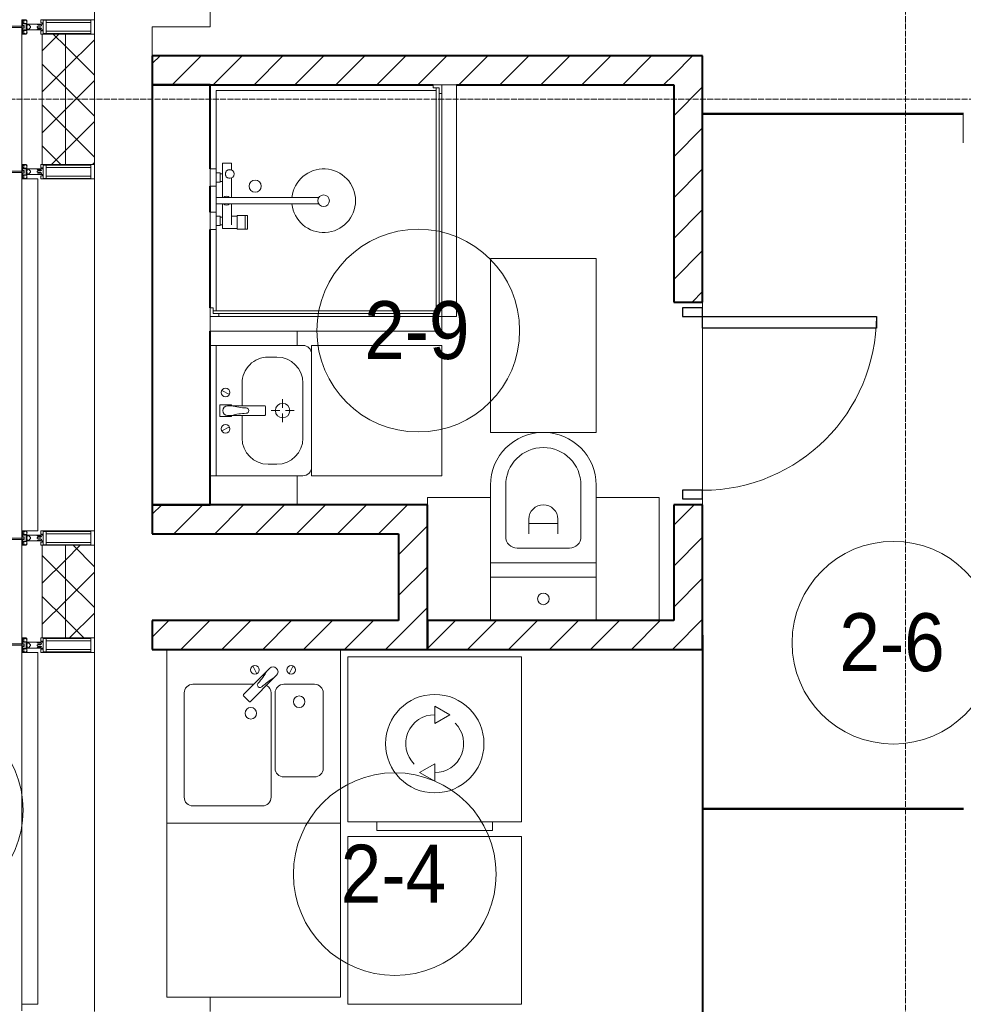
# Model space of a CAD drawing. Header units: millimetres. Extents: x 106966 to 201968, y 7718 to 228773.
# Tile 7 of 44: x 112092 to 115350, y 19075 to 22475. Entities that reach past the tile are written whole.
import ezdxf

# ---------------------------------------------------------------- set-up
doc = ezdxf.new("R2010")
doc.units = ezdxf.units.MM
doc.linetypes.add('ADSK_Линия сетки', pattern=[25, 20, -2.5, 0, -2.5])
doc.linetypes.add('Линия сетки', pattern=[25, 20, -2.5, 0, -2.5])
for name, color, linetype, lineweight in [('Двери', 7, 'Continuous', 18), ('Импосты витража', 7, 'Continuous', 18), ('Колонны', 7, 'Continuous', 18), ('Марки помещений', 7, 'Continuous', 20), ('Мебель', 7, 'Continuous', 18), ('Оси', 7, 'Continuous', 9), ('Панели витража', 7, 'Continuous', 18), ('Перекрытия', 7, 'Continuous', 18), ('Сантехнические приборы', 7, 'Continuous', 18), ('Стены разрез', 7, 'Continuous', 40), ('Стены штриховка', 7, 'Continuous', 40), ('Электрооборудование', 7, 'Continuous', 18), ('Элементы узлов', 7, 'Continuous', 18)]:
    doc.layers.add(name, color=color, linetype=linetype, lineweight=lineweight)
doc.styles.add('Arial_3', font='arial.ttf', dxfattribs={"width": 0.9, "height": 200})
pattern_1 = [(45, (0, 0), (-70.71068, 70.71068), [])]
pattern_2 = [(45, (0, 0), (-70.71068, 70.71068), []), (135, (0, 0), (-70.71068, -70.71068), [])]

# ---------------------------------------------------------------- blocks, each defined once
blk = doc.blocks.new('A_DOR_Door - Вн_3_Одинарная_700x2100-3067553-МКСС_К4_L24_81_300_')
at = {"layer": 'Двери', "color": 253, "lineweight": 30, "true_color": 0xaaaaaa}
for p, q in [((-300, 50), (-300, 650)), ((-300, 650), (-260, 650)), ((-300, 50), (-300, 650)), ((-260, 650), (-260, 50)), ((-330, 50), (-330, -20)), ((-300, 50), (-330, 50)), ((-260, 50), (-300, 50)), ((-300, -20), (-300, 50)), ((330, 50), (300, 50)), ((300, 50), (300, -20)), ((330, -20), (330, 50)), ((-330, -20), (-300, -20)), ((300, -20), (330, -20))]:
    blk.add_line(p, q, dxfattribs=at)
at = {"layer": 'Двери', "color": 254, "lineweight": 9, "true_color": 0xd4d4d4}
blk.add_arc((-300, 50), 600, 360, 90, dxfattribs=at)
blk = doc.blocks.new('MR_Мойка - Кухонная мойка-2638761-МКСС_К4_L24_81_300_')
at = {"layer": 'Сантехнические приборы', "color": 253, "true_color": 0xaaaaaa}
for p, q in [((-300, -50), (-300, 550)), ((-300, 550), (300, 550)), ((-300, -50), (-300, 550)), ((300, 550), (300, -50)), ((-30, 490), (210, 490)), ((-60, 100), (-60, 460)), ((240, 460), (240, 100)), ((-210, 390), (-104, 390)), ((-240, 100), (-240, 360)), ((-74, 360), (-74, 100)), ((-69.8, 48.2), (11.4, 129.4)), ((35.5, 105.4), (-45.7, 24.2)), ((15.7, 129.4), (35.5, 109.6)), ((-104, 70), (-210, 70)), ((210, 70), (0.1, 70)), ((-79, 39), (-69.8, 48.2)), ((-136.7, 6.7), (-122.6, 33.3)), ((-45.7, 24.2), (-55, 14.9)), ((2.7, 6.7), (-11.4, 33.3))]:
    blk.add_line(p, q, dxfattribs=at)
for centre, radius, start, end in [((-30, 460), 30, 90, 180), ((210, 460), 30, 0, 90), ((-210, 360), 30, 90, 180), ((-104, 360), 30, 0, 90), ((10, 170), 20, 0, 180), ((10, 170), 20, 180, 0), ((-157, 130), 20, 0, 180), ((-157, 130), 20, 180, 0), ((13.5, 127.3), 3, 45, 135), ((13.5, 127.3), 3, 45, 135), ((33.3, 107.5), 3, 315, 45), ((33.3, 107.5), 3, 315, 45), ((-210, 100), 30, 180, 270), ((-104, 100), 30, 270, 0), ((-171.5, 230.2), 208.5, 299.1823, 313.4054), ((-30, 100), 30, 180, 241.4489), ((-21.7, 72.3), 9.19, 315, 135), ((210, 100), 30, 270, 0), ((-129.7, 20), 15, 0, 180), ((-67, 26.9), 17, 135, 315), ((136.3, -77.5), 208.5, 136.5946, 150.8177), ((-4.3, 20), 15, 0, 180), ((-129.7, 20), 15, 180, 0), ((-4.3, 20), 15, 180, 0)]:
    blk.add_arc(centre, radius, start, end, dxfattribs=at)
blk = doc.blocks.new('MR_Зона обслуживания - MR_Зона обслуживания-2638763-МКСС_К4_L24_81_300_')
at = {"layer": 'Мебель', "lineweight": 9}
for p, q in [((300, 600), (-300, 600)), ((-300, 600), (-300, 0)), ((300, 0), (300, 600)), ((-300, 0), (300, 0))]:
    blk.add_line(p, q, dxfattribs=at)
blk = doc.blocks.new('MR_Стиральная машина - Стиральная машина_600-2638733-МКСС_К4_L24_81_300_')
at = {"layer": 'Электрооборудование', "color": 253, "true_color": 0xaaaaaa}
for p, q in [((-200, 600), (200, 600)), ((-200, 570), (-200, 600)), ((200, 600), (200, 570)), ((-300, 570), (300, 570)), ((-300, 0), (-300, 570)), ((300, 570), (300, 0)), ((0, 430), (52, 400)), ((0, 370), (0, 430)), ((52, 400), (0, 370)), ((-52, 200), (0, 230)), ((0, 230), (0, 170)), ((0, 170), (-52, 200)), ((300, 0), (-300, 0))]:
    blk.add_line(p, q, dxfattribs=at)
for radius, start, end in [(170, 0, 180), (100, 90, 225), (100, 270, 45), (170, 180, 0)]:
    blk.add_arc((0, 300), radius, start, end, dxfattribs=at)
blk = doc.blocks.new('MR_Зона обслуживания - MR_Зона обслуживания-2638736-МКСС_К4_L24_81_300_')
at = {"layer": 'Мебель', "lineweight": 9}
for p, q in [((300, 580), (-300, 580)), ((-300, 580), (-300, 0)), ((300, 0), (300, 580)), ((-300, 0), (300, 0))]:
    blk.add_line(p, q, dxfattribs=at)
blk = doc.blocks.new('MR_Унитаз напольный - Санузел с ванной-V7-МКСС_К4_L24_81_300_')
at = {"layer": 'Сантехнические приборы', "color": 253, "true_color": 0xaaaaaa}
for p, q in [((-182.5, 0), (-182.5, 267.5)), ((-130, 267.5), (-130, 90)), ((130, 90), (130, 267.5)), ((182.5, 267.5), (182.5, 0)), ((-50, 150), (-50, 100)), ((50, 100), (50, 150)), ((-50, 135), (50, 135)), ((-90, 50), (90, 50)), ((182.5, 0), (-182.5, 0)), ((-182.5, -50), (-182.5, 0)), ((-182.5, 0), (182.5, 0)), ((182.5, 0), (182.5, -50)), ((-182.5, -50), (182.5, -50)), ((-182.5, -200), (-182.5, -50)), ((182.5, -50), (-182.5, -50)), ((182.5, -50), (182.5, -200))]:
    blk.add_line(p, q, dxfattribs=at)
for centre, radius, start, end in [((0, 267.5), 182.5, 0, 180), ((0, 267.5), 130, 360, 180), ((0, 150), 50, 360, 180), ((-90, 90), 40, 180, 270), ((90, 90), 40, 270, 360), ((0, -125), 20, 360, 180), ((0, -125), 20, 180, 360)]:
    blk.add_arc(centre, radius, start, end, dxfattribs=at)
blk = doc.blocks.new('MR_Зона обслуживания - MR_Зона обслуживания-V8-МКСС_К4_L24_81_300_')
at = {"layer": 'Мебель', "lineweight": 9}
for p, q in [((182.5, 600), (-182.5, 600)), ((-182.5, 600), (-182.5, 0)), ((182.5, 0), (182.5, 600)), ((-182.5, 0), (182.5, 0))]:
    blk.add_line(p, q, dxfattribs=at)
blk = doc.blocks.new('MR_Зона обслуживания - MR_Зона обслуживания-V9-МКСС_К4_L24_81_300_')
at = {"layer": 'Мебель', "lineweight": 9}
for p, q in [((108.75, 425), (-108.75, 425)), ((108.75, 0), (108.75, 425))]:
    blk.add_line(p, q, dxfattribs=at)
blk = doc.blocks.new('MR_Зона обслуживания - MR_Зона обслуживания-V21-МКСС_К4_L24_81_300_')
at = {"layer": 'Мебель', "lineweight": 9}
for p, q in [((108.75, 425), (-108.75, 425)), ((-108.75, 425), (-108.75, 400))]:
    blk.add_line(p, q, dxfattribs=at)
blk = doc.blocks.new('MR_Тумба-Умывальник с зеркалом - Тумба-умывальник_450-2638777-МКСС_К4_L24_81_300_')
at = {"layer": 'Сантехнические приборы', "color": 253, "true_color": 0xaaaaaa}
for p, q in [((-225, 300), (-225, 320)), ((-95, 320), (95, 320)), ((225, 320), (225, 300)), ((0, 290), (0, 260)), ((-10, 250), (-40, 250)), ((0, 210), (0, 240)), ((40, 250), (10, 250)), ((-185, 200), (-185, 230)), ((185, 230), (185, 200)), ((-17, 73.1), (-17, 187.9)), ((-14, 190.9), (14, 190.9)), ((17, 187.9), (17, 73.1)), ((-17, 110), (-95, 110)), ((95, 110), (17, 110)), ((-20, 73.1), (-17, 73.1)), ((-20, 33.1), (-20, 73.1)), ((-17, 60), (-17, 73.1)), ((17, 73.1), (17, 60)), ((17, 73.1), (20, 73.1)), ((20, 73.1), (20, 33.1)), ((-69.7, 39.8), (-55.6, 66.3)), ((69.7, 39.8), (55.6, 66.3)), ((-225, 20), (225, 20)), ((20, 33.1), (-20, 33.1))]:
    blk.add_line(p, q, dxfattribs=at)
for centre, radius, start, end in [((-195, 320), 30, 90, 180), ((195, 320), 30, 0, 90), ((-95, 230), 90, 90, 180), ((95, 230), 90, 0, 90), ((0, 250), 25, 360, 180), ((0, 250), 25, 180, 360), ((-95, 200), 90, 180, 270), ((-14, 187.9), 3, 90, 180), ((-14, 187.9), 3, 105, 165), ((14, 187.9), 3, 0, 90), ((14, 187.9), 3, 15, 75), ((95, 200), 90, 270, 0), ((-217.6, 129.9), 208.5, 344.1823, 358.4054), ((0, 124.1), 9.19, 0, 180), ((217.6, 129.9), 208.5, 181.5946, 195.8177), ((-62.7, 53.1), 15, 0, 180), ((62.7, 53.1), 15, 0, 180), ((-62.7, 53.1), 15, 180, 0), ((0, 60), 17, 180, 0), ((62.7, 53.1), 15, 180, 0)]:
    blk.add_arc(centre, radius, start, end, dxfattribs=at)
blk = doc.blocks.new('MR_Зона обслуживания - MR_Зона обслуживания-2638780-МКСС_К4_L24_81_300_')
at = {"layer": 'Мебель', "lineweight": 9}
for p, q in [((225, 450), (-225, 450)), ((-225, 450), (-225, 0)), ((225, 0), (225, 450)), ((-225, 0), (225, 0))]:
    blk.add_line(p, q, dxfattribs=at)
blk = doc.blocks.new('MR_Зона обслуживания - MR_Зона обслуживания-2638781-МКСС_К4_L24_81_300_')
at = {"layer": 'Мебель', "lineweight": 9}
for p, q in [((50, 300), (-50, 300)), ((-50, 300), (-50, 0))]:
    blk.add_line(p, q, dxfattribs=at)
blk = doc.blocks.new('MR_Зона обслуживания - MR_Зона обслуживания-V22-МКСС_К4_L24_81_300_')
at = {"layer": 'Мебель', "lineweight": 9}
for p, q in [((50, 300), (0, 300)), ((50, 0), (50, 300))]:
    blk.add_line(p, q, dxfattribs=at)
blk = doc.blocks.new('MR_Душевой поддон - Санузел с душем_800х800-2515873-МКСС_К4_L24_81_300_')
at = {"layer": 'Сантехнические приборы', "color": 253, "true_color": 0xaaaaaa}
for p, q in [((360, 0), (300.2, 0)), ((300.2, 0), (300.2, -20)), ((360, -20), (360, 0)), ((509.8, 0), (450, 0)), ((450, 0), (450, -20)), ((509.8, -20), (509.8, 0)), ((30, 0), (0, 0)), ((0, -30), (10, -30)), ((10, -30), (10, -10)), ((10, -10), (30, -10)), ((20, -10), (10, -10)), ((10, -10), (10, -790)), ((20, -780), (20, -10)), ((300.2, -20), (20, -20)), ((30, -10), (30, 0)), ((300.2, -20), (360, -20)), ((346, -20), (314, -20)), ((314, -20), (314, -34)), ((346, -34), (346, -20)), ((388.7, -20), (360, -20)), ((411.3, -20), (388.7, -20)), ((388.7, -20), (388.7, -375.1)), ((450, -20), (411.3, -20)), ((411.3, -375.1), (411.3, -20)), ((450, -20), (509.8, -20)), ((496, -20), (464, -20)), ((464, -20), (464, -34)), ((496, -34), (496, -20)), ((780, -20), (509.8, -20)), ((780, -780), (780, -20)), ((316.7, -42), (303.8, -42)), ((303.8, -42), (303.8, -92.5)), ((314, -34), (346, -34)), ((343.6, -34), (316.7, -34)), ((316.7, -34), (316.7, -42)), ((388.7, -42), (316.7, -42)), ((316.7, -42), (343.6, -42)), ((343.6, -42), (343.6, -34)), ((529.1, -42), (411.3, -42)), ((464, -34), (496, -34)), ((493.3, -34), (466.4, -34)), ((466.4, -34), (466.4, -42)), ((466.4, -42), (493.3, -42)), ((493.3, -42), (493.3, -34)), ((529.1, -73.7), (529.1, -42)), ((348.9, -92.5), (301.9, -92.5)), ((301.9, -92.5), (301.9, -120)), ((303.8, -92.5), (346.6, -92.5)), ((316.7, -73.7), (388.7, -73.7)), ((346.6, -92.5), (346.6, -73.7)), ((348.9, -120), (348.9, -92.5)), ((411.3, -73.7), (478.7, -73.7)), ((505.7, -73.7), (529.1, -73.7)), ((301.9, -120), (348.9, -120)), ((348.9, -120), (301.9, -120)), ((301.9, -120), (301.9, -129.1)), ((301.9, -129.1), (348.9, -129.1)), ((348.9, -129.1), (348.9, -120)), ((10, -770), (0, -770)), ((10, -790), (10, -770)), ((790, -780), (20, -780)), ((800, -770), (790, -770)), ((790, -770), (790, -790)), ((790, -790), (790, -780)), ((800, -800), (800, -770)), ((30, -790), (10, -790)), ((10, -790), (790, -790)), ((30, -800), (30, -790)), ((790, -790), (770, -790)), ((770, -790), (770, -800))]:
    blk.add_line(p, q, dxfattribs=at)
for centre, radius, start, end in [((400, -56.1), 15.5, 137.0093, 222.9907), ((400, -56.1), 15.5, 317.0093, 42.9907), ((492.2, -67.2), 15, 334.0483, 205.9517), ((492.2, -67.2), 15, 0, 180), ((492.2, -67.2), 15, 180, 360), ((450, -155.2), 20.9, 0, 180), ((450, -155.2), 20.9, 180, 360), ((400, -391.5), 110, 95.916, 84.084), ((400, -391.5), 20, 0, 180), ((400, -391.5), 20, 55.4667, 124.5333), ((400, -391.5), 20, 180, 360)]:
    blk.add_arc(centre, radius, start, end, dxfattribs=at)
blk = doc.blocks.new('MR_Зона обслуживания - MR_Зона обслуживания-2638774-МКСС_К4_L24_81_300_')
at = {"layer": 'Мебель', "lineweight": 9}
for p, q in [((400, 0), (-400, 0)), ((-400, 0), (-400, -50)), ((400, -50), (400, 0)), ((-400, -50), (400, -50))]:
    blk.add_line(p, q, dxfattribs=at)
blk = doc.blocks.new('135_SLK_K4_AR_rvt-1-МКСС_К4_L24_81_300_')
at = {"layer": 'Стены разрез', "lineweight": 9, "true_color": 0xaaaaaa}
h = blk.add_hatch(dxfattribs=at)
h.set_pattern_fill('FP_3', color=253, style=0, pattern_type=2)
h.set_pattern_definition(pattern_1)
h.paths.add_polyline_path([(114350, 22250), (114350, 22350), (112550, 22350), (112550, 22250), (113701.1, 22250)])
h = blk.add_hatch(dxfattribs=at)
h.set_pattern_fill('FP_3', color=253, style=0, pattern_type=2)
h.set_pattern_definition(pattern_1)
h.paths.add_polyline_path([(114350, 20300), (114450, 20300), (114450, 20800), (114350, 20800), (114350, 20400)])
h.paths.add_polyline_path([(114450, 21500), (114450, 22350), (114350, 22350), (114350, 21500)])
h = blk.add_hatch(dxfattribs=at)
h.set_pattern_fill('FP_3', color=253, style=0, pattern_type=2)
h.set_pattern_definition(pattern_1)
h.paths.add_polyline_path([(113400, 20700), (113400, 20800), (112550, 20800), (112550, 20700), (113281.3, 20700)])
h = blk.add_hatch(dxfattribs=at)
h.set_pattern_fill('FP_3', color=253, style=0, pattern_type=2)
h.set_pattern_definition(pattern_1)
h.paths.add_polyline_path([(113400, 20400), (113500, 20400), (113500, 20800), (113400, 20800), (113400, 20564.6)])
h = blk.add_hatch(dxfattribs=at)
h.set_pattern_fill('FP_3', color=253, style=0, pattern_type=2)
h.set_pattern_definition(pattern_1)
h.paths.add_polyline_path([(113500, 20300), (113500, 20400), (112550, 20400), (112550, 20300), (113281.3, 20300)])
h = blk.add_hatch(dxfattribs=at)
h.set_pattern_fill('FP_3', color=253, style=0, pattern_type=2)
h.set_pattern_definition(pattern_1)
h.paths.add_polyline_path([(114350, 20300), (114350, 20400), (113500, 20400), (113500, 20300), (114120.9, 20300)])
at = {"layer": 'Перекрытия', "color": 253, "true_color": 0xaaaaaa}
for p, q in [((112749.8, 23650), (112749.8, 22450)), ((112749.8, 22450), (112550, 22450)), ((112550, 22450), (112550, 22350)), ((115349.8, 22050), (115349.8, 22150)), ((114450, 21480), (114450, 21500)), ((114450, 21500), (114450, 21480)), ((114450, 20850), (114450, 21410)), ((114450, 21410), (114450, 20850)), ((114450, 20800), (114450, 20820)), ((114450, 20820), (114450, 20800)), ((112749.8, 19100), (112749.8, 19050))]:
    blk.add_line(p, q, dxfattribs=at)
at = {"layer": 'Стены разрез', "color": 253, "true_color": 0xaaaaaa}
for p, q in [((114350, 22350), (112550, 22350)), ((112550, 22350), (112550, 22250)), ((114450, 22350), (114350, 22350)), ((114450, 22150.4), (114450, 22350)), ((112550, 22250), (113520, 22250)), ((112750, 22250), (112550, 22250)), ((112550, 22250), (112550, 20800)), ((112750, 21959.8), (112750, 22250)), ((113600, 22250), (114350, 22250)), ((114350, 22250), (114350, 21500)), ((115350, 22150.4), (114450, 22150.4)), ((114450, 21500), (114450, 22149.6)), ((114450, 22149.6), (115350, 22149.6)), ((112750, 21810), (112750, 21900)), ((112750, 21480), (112750, 21750.2)), ((114350, 21500), (114450, 21500)), ((112750, 20800), (112750, 21400)), ((113400, 20800), (112550, 20800)), ((112550, 20800), (112550, 20700)), ((112550, 20800), (112750, 20800)), ((113500, 20800), (113400, 20800)), ((113500, 20400), (113500, 20800)), ((114350, 20800), (114350, 20400)), ((114450, 20800), (114350, 20800)), ((114450, 20300), (114450, 20800)), ((112550, 20700), (113400, 20700)), ((113400, 20700), (113400, 20400)), ((113400, 20400), (112550, 20400)), ((112550, 20400), (112550, 20300)), ((113500, 20300), (113500, 20400)), ((114350, 20400), (113500, 20400)), ((113500, 20400), (113500, 20300)), ((114449.6, 20350), (114449.6, 18799.6)), ((114450.4, 20350), (114449.6, 20350)), ((114450.4, 19750.4), (114450.4, 20350)), ((112550, 20300), (113500, 20300)), ((113500, 20300), (114350, 20300)), ((114350, 20300), (114450, 20300)), ((115350, 19750.4), (114450.4, 19750.4)), ((114450.4, 18799.6), (114450.4, 19749.6)), ((114450.4, 19749.6), (115350, 19749.6))]:
    blk.add_line(p, q, dxfattribs=at)
at = {"layer": 'Стены штриховка', "color": 253, "true_color": 0xaaaaaa}
blk.add_line((114450, 22150.4), (114450, 22149.6), dxfattribs=at)
at = {"layer": 'Двери', "color": 253, "lineweight": 18, "true_color": 0xaaaaaa, "rotation": 270}
blk.add_blockref('A_DOR_Door - Вн_3_Одинарная_700x2100-3067553-МКСС_К4_L24_81_300_', (114400, 21150), dxfattribs=at)
at = {"layer": 'Мебель', "color": 253, "lineweight": 18, "true_color": 0xaaaaaa}
for name, p, rotation in [('MR_Зона обслуживания - MR_Зона обслуживания-2638774-МКСС_К4_L24_81_300_', (113550, 21850), 89.99999999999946), ('MR_Зона обслуживания - MR_Зона обслуживания-V22-МКСС_К4_L24_81_300_', (112750, 21400), 269.999999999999), ('MR_Зона обслуживания - MR_Зона обслуживания-2638780-МКСС_К4_L24_81_300_', (113100, 21125), 269.999999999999), ('MR_Зона обслуживания - MR_Зона обслуживания-2638781-МКСС_К4_L24_81_300_', (112750, 20850), 269.999999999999), ('MR_Зона обслуживания - MR_Зона обслуживания-2638763-МКСС_К4_L24_81_300_', (112900, 19700), 180), ('MR_Зона обслуживания - MR_Зона обслуживания-2638736-МКСС_К4_L24_81_300_', (113525, 19655), 180)]:
    blk.add_blockref(name, p, dxfattribs=dict(at, rotation=rotation))
for name, p in [('MR_Зона обслуживания - MR_Зона обслуживания-V8-МКСС_К4_L24_81_300_', (113900, 21050)), ('MR_Зона обслуживания - MR_Зона обслуживания-2638774-МКСС_К4_L24_81_300_', (113150, 21450)), ('MR_Зона обслуживания - MR_Зона обслуживания-V21-МКСС_К4_L24_81_300_', (113608.8, 20400)), ('MR_Зона обслуживания - MR_Зона обслуживания-V9-МКСС_К4_L24_81_300_', (114191.3, 20400))]:
    blk.add_blockref(name, p, dxfattribs=at)
at = {"layer": 'Сантехнические приборы', "color": 253, "lineweight": 18, "true_color": 0xaaaaaa}
for name, p, rotation in [('MR_Душевой поддон - Санузел с душем_800х800-2515873-МКСС_К4_L24_81_300_', (112750, 21450), 89.99999999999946), ('MR_Тумба-Умывальник с зеркалом - Тумба-умывальник_450-2638777-МКСС_К4_L24_81_300_', (112750, 21125), 269.999999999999), ('MR_Мойка - Кухонная мойка-2638761-МКСС_К4_L24_81_300_', (112900, 20250), 180)]:
    blk.add_blockref(name, p, dxfattribs=dict(at, rotation=rotation))
blk.add_blockref('MR_Унитаз напольный - Санузел с ванной-V7-МКСС_К4_L24_81_300_', (113900, 20600), dxfattribs=at)
at = {"layer": 'Электрооборудование', "color": 253, "lineweight": 18, "true_color": 0xaaaaaa, "rotation": 180}
blk.add_blockref('MR_Стиральная машина - Стиральная машина_600-2638733-МКСС_К4_L24_81_300_', (113525, 20275), dxfattribs=at)
blk = doc.blocks.new('Rectangular Mullion - R_StandardFrame_50Wx250H-4664157-МКСС_К4_L24_81_300_')
at = {"layer": 'Импосты витража', "color": 253, "lineweight": 5, "true_color": 0xaaaaaa}
for p, q in [((112350, 22450), (112350, 23625)), ((112100, 22452.5), (112100, 22475))]:
    blk.add_line(p, q, dxfattribs=at)
blk = doc.blocks.new('Rectangular Mullion - R_StandardFrame_50Wx250H-5814808-МКСС_К4_L24_81_300_')
at = {"layer": 'Импосты витража', "color": 253, "lineweight": 5, "true_color": 0xaaaaaa}
for p, q in [((112100, 21952.5), (112100, 22447.5)), ((112350, 22425), (112350, 22450)), ((112350, 21950), (112350, 21975))]:
    blk.add_line(p, q, dxfattribs=at)
blk = doc.blocks.new('Rectangular Mullion - 50Wx250H-2623690-МКСС_К4_L24_81_300_')
at = {"layer": 'Элементы узлов', "color": 253, "lineweight": 5, "true_color": 0xaaaaaa}
for p, q in [((-25, 65.2), (-25, 250)), ((-25, 250), (0, 250)), ((25, 250), (0, 250)), ((25, 65.2), (25, 250)), ((-23, 237.3), (0, 237.3)), ((-23, 237.3), (-23, 73.6)), ((-14.9, 84), (-14.9, 237.3)), ((23, 237.3), (0, 237.3)), ((14.9, 84), (14.9, 237.3)), ((23, 237.3), (23, 73.6)), ((0, 84), (-23, 84)), ((-0.5, 73.6), (-23, 73.6)), ((-14, 71.3), (-14, 65.2)), ((-10, 71.3), (-14, 71.3)), ((-10, 53), (-10, 71.3)), ((0, 84), (23, 84)), ((0.5, 73.6), (23, 73.6)), ((10, 71.3), (14, 71.3)), ((10, 53), (10, 71.3)), ((14, 71.3), (14, 65.2)), ((-14, 65.2), (-25, 65.2)), ((-8.7, 53), (-10, 53)), ((-10, 53), (-10, 17)), ((-8.7, 53), (-7, 54.7)), ((-7, 65.2), (-5.9, 67.3)), ((-7, 65.2), (-7, 54.7)), ((-4.1, 67.3), (-5.9, 67.3)), ((-4.1, 67.3), (-2.9, 65.1)), ((-2.9, 65.1), (-2.9, 54.6)), ((-1.3, 53), (-2.9, 54.6)), ((0, 53), (-1.3, 53)), ((0, 53), (1.3, 53)), ((1.3, 53), (2.9, 54.6)), ((4.1, 67.3), (2.9, 65.1)), ((2.9, 65.1), (2.9, 54.6)), ((4.1, 67.3), (5.9, 67.3)), ((7, 65.2), (5.9, 67.3)), ((7, 65.2), (7, 54.7)), ((8.7, 53), (7, 54.7)), ((8.7, 53), (10, 53)), ((10, 53), (10, 17)), ((14, 65.2), (25, 65.2)), ((-23.8, 14.6), (-25, 14.2)), ((-25, 0), (-25, 14.2)), ((-22.3, 17), (-23.8, 17)), ((-23.8, 17), (-23.8, 14.6)), ((-22.5, 10.6), (-23.8, 14.6)), ((-22.5, 10.6), (-23.7, 9.9)), ((-23.7, 1.3), (-23.7, 9.9)), ((-23.7, 1.3), (-11.8, 1.3)), ((-23.2, 10.2), (-22.5, 8)), ((-22.5, 8), (-22.5, 4.5)), ((-21.3, 4.5), (-22.5, 4.5)), ((-22.3, 17), (-22.3, 16)), ((-22.3, 16), (-21.3, 16)), ((-19, 17.6), (-21.3, 16)), ((-21.3, 4.5), (-21.3, 6.5)), ((-21.3, 6.5), (-14.2, 6.5)), ((-18.4, 16.6), (-19, 17.6)), ((-7.4, 16.6), (-18.4, 16.6)), ((-14.2, 6.5), (-14.2, 4.5)), ((-13.2, 4.5), (-14.2, 4.5)), ((-13.2, 4.5), (-12.2, 7.2)), ((-12.7, 7.6), (-11.3, 11.4)), ((-12.7, 7.6), (-11.8, 6.9)), ((-12.2, 9), (-12.2, 14.8)), ((-12.2, 14.8), (0, 14.8)), ((-11.8, 1.3), (-11.8, 6.9)), ((-10.5, 11.2), (-11.3, 11.4)), ((-10.5, 1.5), (-10.5, 11.2)), ((-4.8, 1.5), (-10.5, 1.5)), ((-10, 17), (-7.5, 17)), ((-8.5, 23), (-1.5, 30)), ((-8.5, 18.5), (-8.5, 23)), ((-7.5, 18.5), (-8.5, 18.5)), ((-7.5, 17), (-7.5, 18.5)), ((-7.4, 18), (-7.4, 16.6)), ((-2.6, 18), (-7.4, 18)), ((0, 8), (-4.8, 8)), ((-4.8, 1.5), (-4.8, 8)), ((-2.6, 18), (-2.6, 16.8)), ((-2.6, 16.8), (0, 16.8)), ((-1.5, 30), (0, 30)), ((1.5, 30), (0, 30)), ((2.6, 16.8), (0, 16.8)), ((0, 14.8), (0, 16.8)), ((0, 14.8), (0, 16.8)), ((12.2, 14.8), (0, 14.8)), ((0, 0), (0, 8)), ((0, 8), (4.8, 8)), ((0, 0), (0, 8)), ((8.5, 23), (1.5, 30)), ((2.6, 18), (2.6, 16.8)), ((2.6, 18), (7.4, 18)), ((4.8, 1.5), (4.8, 8)), ((4.8, 1.5), (10.5, 1.5)), ((7.4, 18), (7.4, 16.6)), ((7.4, 16.6), (18.4, 16.6)), ((7.5, 18.5), (8.5, 18.5)), ((7.5, 17), (7.5, 18.5)), ((10, 17), (7.5, 17)), ((8.5, 18.5), (8.5, 23)), ((10.5, 11.2), (11.3, 11.4)), ((10.5, 1.5), (10.5, 11.2)), ((12.7, 7.6), (11.3, 11.4)), ((12.7, 7.6), (11.8, 6.9)), ((11.8, 1.3), (11.8, 6.9)), ((23.7, 1.3), (11.8, 1.3)), ((12.2, 9), (12.2, 14.8)), ((13.2, 4.5), (12.2, 7.2)), ((13.2, 4.5), (14.2, 4.5)), ((21.3, 6.5), (14.2, 6.5)), ((14.2, 6.5), (14.2, 4.5)), ((18.4, 16.6), (19, 17.6)), ((19, 17.6), (21.3, 16)), ((22.3, 16), (21.3, 16)), ((21.3, 4.5), (21.3, 6.5)), ((21.3, 4.5), (22.5, 4.5)), ((22.3, 17), (22.3, 16)), ((22.3, 17), (23.8, 17)), ((22.5, 10.6), (23.8, 14.6)), ((22.5, 10.6), (23.7, 9.9)), ((23.2, 10.2), (22.5, 8)), ((22.5, 8), (22.5, 4.5)), ((23.7, 1.3), (23.7, 9.9)), ((23.8, 17), (23.8, 14.6)), ((23.8, 14.6), (25, 14.2)), ((25, 0), (25, 14.2)), ((-25, 0), (0, 0)), ((25, 0), (0, 0))]:
    blk.add_line(p, q, dxfattribs=at)
for centre, start, end in [((-0.5, 73.1), 360, 90), ((0.5, 73.1), 90, 180)]:
    blk.add_arc(centre, 0.5, start, end, dxfattribs=at)
blk = doc.blocks.new('System Panel - A_PAN_Glass-7493421-МКСС_К4_L24_81_300_')
at = {"layer": 'Панели витража', "color": 253, "lineweight": 5, "true_color": 0xaaaaaa}
for p, q in [((607.5, 55), (-607.5, 55)), ((-607.5, 55), (-607.5, 0)), ((607.5, 0), (607.5, 55)), ((-607.5, 0), (607.5, 0))]:
    blk.add_line(p, q, dxfattribs=at)
blk = doc.blocks.new('Rectangular Mullion - R_StandardFrame_50Wx250H-4674740-МКСС_К4_L24_81_300_')
at = {"layer": 'Импосты витража', "color": 253, "lineweight": 5, "true_color": 0xaaaaaa}
for p, q in [((112100, 27820), (112100, 28180)), ((112350, 28160), (112350, 28185)), ((112350, 27815), (112350, 27840))]:
    blk.add_line(p, q, dxfattribs=at)
blk = doc.blocks.new('System Panel - A_PAN_Glass-7492433-МКСС_К4_L24_81_300_')
at = {"layer": 'Панели витража', "color": 253, "lineweight": 5, "true_color": 0xaaaaaa}
for p, q in [((607.5, 55), (-607.5, 55)), ((-607.5, 55), (-607.5, 0)), ((607.5, 0), (607.5, 55)), ((-607.5, 0), (607.5, 0))]:
    blk.add_line(p, q, dxfattribs=at)
blk = doc.blocks.new('Rectangular Mullion - R_StandardFrame_50Wx250H-V45-МКСС_К4_L24_81_300_')
at = {"layer": 'Импосты витража', "color": 253, "lineweight": 5, "true_color": 0xaaaaaa}
for p, q in [((112100, 21925), (112100, 21947.5)), ((112350, 20685), (112350, 21950)), ((112100, 20685), (112100, 20710))]:
    blk.add_line(p, q, dxfattribs=at)
blk = doc.blocks.new('Rectangular Mullion - R_StandardFrame_50Wx250H-5822618-МКСС_К4_L24_81_300_')
at = {"layer": 'Импосты витража', "color": 253, "lineweight": 5, "true_color": 0xaaaaaa}
for p, q in [((112100, 27790), (112100, 27815)), ((112350, 26550), (112350, 27815)), ((112100, 26552.5), (112100, 26575))]:
    blk.add_line(p, q, dxfattribs=at)
blk = doc.blocks.new('A_SLK_PAN_Type1 - Прямой тип панели-6537343-МКСС_К4_L24_81_300_')
at = {"layer": 'Колонны', "lineweight": 5}
for p, q in [((-252.5, 120), (252.5, 120)), ((-252.5, 0), (-252.5, 120)), ((-247.5, 115), (-247.5, 0)), ((247.5, 115), (-247.5, 115)), ((247.5, 0), (247.5, 115)), ((252.5, 120), (252.5, 0)), ((-247.5, 0), (-252.5, 0)), ((252.5, 0), (247.5, 0))]:
    blk.add_line(p, q, dxfattribs=at)
blk = doc.blocks.new('A_SLK_PAN_Type1 - Прямой тип панели-6537344-МКСС_К4_L24_81_300_')
at = {"layer": 'Колонны', "lineweight": 5}
for p, q in [((-185, 120), (185, 120)), ((-185, 0), (-185, 120)), ((-180, 115), (-180, 0)), ((180, 115), (-180, 115)), ((180, 0), (180, 115)), ((185, 120), (185, 0)), ((-180, 0), (-185, 0)), ((185, 0), (180, 0))]:
    blk.add_line(p, q, dxfattribs=at)
blk = doc.blocks.new('135_SLK_K4_AR_FCD_rvt-1-МКСС_К4_L24_81_300_')
at = {"layer": 'Стены разрез', "lineweight": 5, "true_color": 0xaaaaaa}
h = blk.add_hatch(dxfattribs=at)
h.set_pattern_fill('FP_4', color=253, style=0, pattern_type=2)
h.set_pattern_definition(pattern_2)
h.paths.add_polyline_path([(112250, 21975), (112250, 22425), (112170, 22425), (112170, 21975)])
h = blk.add_hatch(dxfattribs=at)
h.set_pattern_fill('FP_4', color=253, style=0, pattern_type=2)
h.set_pattern_definition(pattern_2)
h.paths.add_polyline_path([(112350, 21975), (112350, 22425), (112250, 22425), (112250, 21975)])
h = blk.add_hatch(dxfattribs=at)
h.set_pattern_fill('FP_4', color=253, style=0, pattern_type=2)
h.set_pattern_definition(pattern_2)
h.paths.add_polyline_path([(112250, 20340), (112250, 20660), (112170, 20660), (112170, 20340)])
h = blk.add_hatch(dxfattribs=at)
h.set_pattern_fill('FP_4', color=253, style=0, pattern_type=2)
h.set_pattern_definition(pattern_2)
h.paths.add_polyline_path([(112350, 20340), (112350, 20660), (112250, 20660), (112250, 20340)])
at = {"layer": 'Стены разрез', "color": 253, "lineweight": 9, "true_color": 0xaaaaaa}
for p, q in [((112170, 22425), (112170, 21975)), ((112350, 22425), (112170, 22425)), ((112350, 21975), (112350, 22425)), ((112170, 21975), (112350, 21975)), ((112170, 20660), (112170, 20340)), ((112350, 20660), (112170, 20660)), ((112350, 20340), (112350, 20660)), ((112170, 20340), (112350, 20340))]:
    blk.add_line(p, q, dxfattribs=at)
at = {"layer": 'Стены штриховка', "color": 253, "lineweight": 9, "true_color": 0xaaaaaa}
for p, q in [((112250, 21975), (112250, 22425)), ((112250, 20340), (112250, 20660))]:
    blk.add_line(p, q, dxfattribs=at)
at = {"layer": 'Импосты витража', "color": 253, "lineweight": 5, "true_color": 0xaaaaaa}
for name, p in [('Rectangular Mullion - R_StandardFrame_50Wx250H-4664157-МКСС_К4_L24_81_300_', (0, 0)), ('Rectangular Mullion - R_StandardFrame_50Wx250H-5814808-МКСС_К4_L24_81_300_', (0, 0)), ('Rectangular Mullion - R_StandardFrame_50Wx250H-V45-МКСС_К4_L24_81_300_', (0, 0)), ('Rectangular Mullion - R_StandardFrame_50Wx250H-4674740-МКСС_К4_L24_81_300_', (0, -7500)), ('Rectangular Mullion - R_StandardFrame_50Wx250H-5822618-МКСС_К4_L24_81_300_', (0, -7500))]:
    blk.add_blockref(name, p, dxfattribs=at)
at = {"layer": 'Импосты витража', "color": 253, "lineweight": 5, "true_color": 0xaaaaaa, "rotation": 270}
for p in [(112100, 22450), (112100, 21950), (112100, 20685), (112100, 20315)]:
    blk.add_blockref('Rectangular Mullion - 50Wx250H-2623690-МКСС_К4_L24_81_300_', p, dxfattribs=at)
at = {"layer": 'Колонны', "color": 253, "lineweight": 5, "true_color": 0xaaaaaa, "rotation": 89.99999999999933}
for name, p in [('A_SLK_PAN_Type1 - Прямой тип панели-6537343-МКСС_К4_L24_81_300_', (112100, 22200)), ('A_SLK_PAN_Type1 - Прямой тип панели-6537344-МКСС_К4_L24_81_300_', (112100, 20500))]:
    blk.add_blockref(name, p, dxfattribs=at)
at = {"layer": 'Панели витража', "color": 253, "lineweight": 5, "true_color": 0xaaaaaa, "rotation": 270}
for name, p in [('System Panel - A_PAN_Glass-7492433-МКСС_К4_L24_81_300_', (112100, 21317.5)), ('System Panel - A_PAN_Glass-7493421-МКСС_К4_L24_81_300_', (112100, 19682.5))]:
    blk.add_blockref(name, p, dxfattribs=at)
blk = doc.blocks.new('050_Марка_Помещение - Номер-620969-МКСС_К4_L24_81_300_')
at = {"layer": 'Марки помещений'}
blk.add_circle((0, 0), 3.5, dxfattribs=at)

msp = doc.modelspace()

# ---------------------------------------------------------------- linework, layer by layer
at = {"layer": 'Оси', "linetype": 'Линия сетки'}
msp.add_line((115150, 12025.7), (115150, 33709.6), dxfattribs=at)
at = {"layer": 'Оси', "linetype": 'ADSK_Линия сетки'}
msp.add_line((136800, 22200), (107783.9, 22200), dxfattribs=at)

# ---------------------------------------------------------------- block references
at = {"lineweight": 5}
for name in ['135_SLK_K4_AR_FCD_rvt-1-МКСС_К4_L24_81_300_', '135_SLK_K4_AR_rvt-1-МКСС_К4_L24_81_300_']:
    msp.add_blockref(name, (0, 0), dxfattribs=at)
at = {"layer": 'Марки помещений', "xscale": 99.99999999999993, "yscale": 99.99999999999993, "zscale": 99.99999999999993}
for p in [(113468.2, 21401.3), (115108.7, 20323.7), (111753.8, 19745.4), (113387.2, 19524.5)]:
    msp.add_blockref('050_Марка_Помещение - Номер-620969-МКСС_К4_L24_81_300_', p, dxfattribs=at)

# ---------------------------------------------------------------- texts
at = {"layer": 'Марки помещений', "lineweight": 9, "char_height": 200, "width": 447.342, "attachment_point": 1, "style": 'Arial_3'}
for s, insert in [('2-9', (113281.7, 21503.1)), ('2-6', (114922.2, 20425.4)), ('2-4', (113200.7, 19626.2))]:
    msp.add_mtext(s, dxfattribs=dict(at, insert=insert))

doc.saveas('drawing.dxf')
